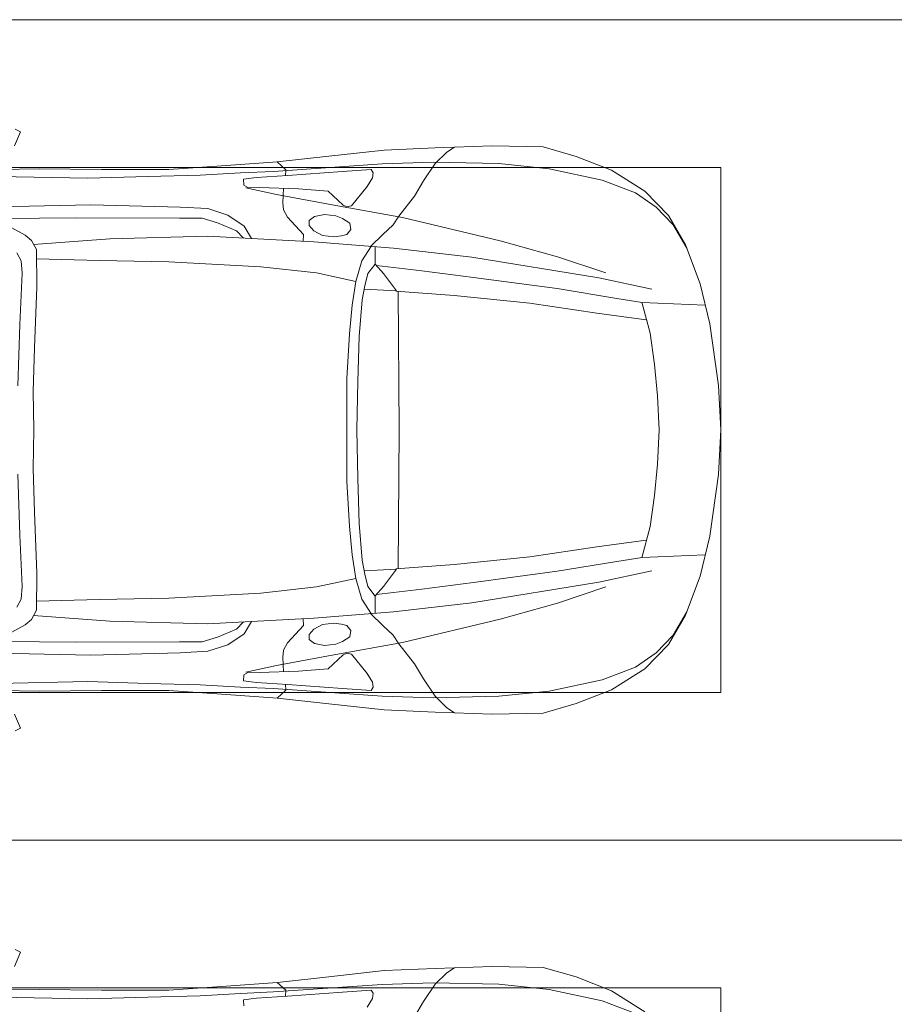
# Model space of a CAD drawing. Header units: millimetres. Extents: x -32229 to 291619, y -13689 to 125138.
# Tile 40 of 256: x -3601 to -937, y 68000 to 71000. Entities that reach past the tile are written whole.
import ezdxf

# ---------------------------------------------------------------- set-up
doc = ezdxf.new("R2010")
doc.units = ezdxf.units.MM
doc.layers.add('A-DETL-GENF-OTLN', color=7, linetype='Continuous', lineweight=18)
doc.layers.add('C-PRKG-____-OTLN', color=7, linetype='Continuous', lineweight=18)

# ---------------------------------------------------------------- blocks, each defined once
blk = doc.blocks.new('АР_Машиноместо - 4900x2400_М__5300х2500_-2211001--02 ЭМ')
at = {"layer": 'A-DETL-GENF-OTLN', "color": 253, "lineweight": 13, "true_color": 0xaaaaaa}
for p, q in [((454.5, -2423.6), (456, -2301.1)), ((2045.5, -2423.6), (2044, -2301.1)), ((603.5, -2534.3), (606.1, -2314.9)), ((1896.5, -2534.3), (1893.9, -2314.9)), ((341.2, -2366.2), (333.1, -2350.6)), ((384.4, -2347.9), (341.2, -2366.2)), ((656.7, -2380.3), (633.8, -2340.5)), ((734.3, -2368.8), (710, -2355.4)), ((772.7, -2371.5), (734.3, -2368.8)), ((929.1, -2364.1), (772.7, -2371.5)), ((1115.2, -2358.7), (929.1, -2364.1)), ((1384.8, -2358.7), (1570.9, -2364.1)), ((1570.9, -2364.1), (1727.3, -2371.5)), ((1727.3, -2371.5), (1765.7, -2368.8)), ((1765.7, -2368.8), (1790, -2355.4)), ((1843.3, -2380.3), (1866.2, -2340.5)), ((2115.6, -2347.9), (2158.8, -2366.2)), ((2158.8, -2366.2), (2166.9, -2350.6)), ((672.8, -2399.7), (656.7, -2380.3)), ((700.6, -2415.4), (672.8, -2399.7)), ((1799.4, -2415.4), (1827.2, -2399.7)), ((1827.2, -2399.7), (1843.3, -2380.3)), ((456.8, -2613.6), (454.5, -2423.6)), ((684.8, -2406.5), (667.8, -2638.3)), ((813.8, -2416.7), (700.6, -2415.4)), ((999.2, -2409.3), (813.8, -2416.7)), ((1132.7, -2404.6), (999.2, -2409.3)), ((1250, -2406.6), (1132.7, -2404.6)), ((1250, -2406.6), (1367.3, -2404.6)), ((1367.3, -2404.6), (1500.8, -2409.3)), ((1500.8, -2409.3), (1686.2, -2416.7)), ((1686.2, -2416.7), (1799.4, -2415.4)), ((1815.2, -2406.5), (1832.2, -2638.3)), ((2043.2, -2613.6), (2045.5, -2423.6)), ((604.4, -2850.8), (603.5, -2534.3)), ((1895.6, -2850.8), (1896.5, -2534.3)), ((456.1, -2818.3), (456.8, -2613.6)), ((667.8, -2638.3), (659.3, -2936)), ((1832.2, -2638.3), (1840.7, -2936)), ((2043.9, -2818.3), (2043.2, -2613.6)), ((446, -2964.8), (456.1, -2818.3)), ((2054, -2964.8), (2043.9, -2818.3)), ((604.4, -2919.4), (604.4, -2850.8)), ((1895.6, -2919.4), (1895.6, -2850.8)), ((618.7, -2966.7), (604.4, -2919.4)), ((659.3, -2936), (676.4, -3260.1)), ((1840.7, -2936), (1823.6, -3260.1)), ((1881.3, -2966.7), (1895.6, -2919.4)), ((432.8, -3149.3), (446, -2964.8)), ((643.6, -3024.6), (618.7, -2966.7)), ((1856.4, -3024.6), (1881.3, -2966.7)), ((2067.2, -3149.3), (2054, -2964.8)), ((665.1, -3046.1), (643.6, -3024.6)), ((1834.9, -3046.1), (1856.4, -3024.6)), ((485.6, -3046.1), (480.8, -3085)), ((504.5, -3046.6), (485.6, -3046.1)), ((512.2, -3061.4), (504.5, -3046.6)), ((1987.8, -3061.4), (1995.5, -3046.6)), ((1995.5, -3046.6), (2014.4, -3046.1)), ((2014.4, -3046.1), (2019.2, -3085)), ((480.8, -3085), (474.8, -3179.9)), ((510.9, -3094.6), (512.2, -3061.4)), ((1989.1, -3094.6), (1987.8, -3061.4)), ((2019.2, -3085), (2025.2, -3179.9)), ((515.3, -3213.7), (510.9, -3094.6)), ((1984.7, -3213.7), (1989.1, -3094.6)), ((415.7, -3305.9), (432.8, -3149.3)), ((456.9, -3174.2), (432.9, -3148.3)), ((2043.1, -3174.2), (2067.1, -3148.3)), ((2084.3, -3305.9), (2067.1, -3148.3)), ((475.2, -3173.5), (456.9, -3174.2)), ((558.4, -3165.4), (513.6, -3168)), ((579.5, -3167.7), (558.4, -3165.4)), ((601.7, -3179.4), (579.5, -3167.7)), ((654.5, -3228.1), (601.7, -3179.4)), ((1845.5, -3228.1), (1898.3, -3179.4)), ((1898.3, -3179.4), (1920.5, -3167.7)), ((1920.5, -3167.7), (1941.6, -3165.4)), ((1941.6, -3165.4), (1986.4, -3168)), ((2024.8, -3173.5), (2043.1, -3174.2)), ((474.8, -3179.9), (462.2, -3347.3)), ((2025.2, -3179.9), (2037.8, -3347.3)), ((522.2, -3303.2), (515.3, -3213.7)), ((674.6, -3227.6), (654.5, -3228.1)), ((1825.4, -3227.6), (1845.5, -3228.1)), ((1977.8, -3303.2), (1984.7, -3213.7)), ((599.8, -3262.3), (593.6, -3292.5)), ((612.1, -3245.7), (599.8, -3262.3)), ((626.8, -3246.1), (612.1, -3245.7)), ((643.2, -3259.9), (626.8, -3246.1)), ((657.2, -3286.3), (643.2, -3259.9)), ((676.4, -3260.1), (695.7, -3502.8)), ((1823.6, -3260.1), (1804.3, -3502.8)), ((1842.8, -3286.3), (1856.8, -3259.9)), ((1856.8, -3259.9), (1873.2, -3246.1)), ((1873.2, -3246.1), (1887.9, -3245.7)), ((1887.9, -3245.7), (1900.2, -3262.3)), ((1900.2, -3262.3), (1906.4, -3292.5)), ((593.6, -3292.5), (597.1, -3327.4)), ((661.1, -3321.2), (657.2, -3286.3)), ((1838.9, -3321.2), (1842.8, -3286.3)), ((1906.4, -3292.5), (1902.9, -3327.4)), ((397.1, -3474.2), (415.7, -3305.9)), ((564.6, -3349.7), (522.2, -3303.2)), ((597.1, -3327.4), (605.2, -3346.8)), ((658.7, -3344.5), (661.1, -3321.2)), ((1841.3, -3344.5), (1838.9, -3321.2)), ((1902.9, -3327.4), (1894.8, -3346.8)), ((1935.4, -3349.7), (1977.8, -3303.2)), ((2102.9, -3474.2), (2084.3, -3305.9)), ((462.2, -3347.3), (456.6, -3434.5)), ((569.7, -3360.7), (564.6, -3349.7)), ((605.2, -3346.8), (620, -3369.3)), ((654.1, -3360.7), (658.7, -3344.5)), ((1845.9, -3360.7), (1841.3, -3344.5)), ((1894.8, -3346.8), (1880, -3369.3)), ((1930.3, -3360.7), (1935.4, -3349.7)), ((2037.8, -3347.3), (2043.4, -3434.5)), ((508, -3422.8), (566.8, -3375.1)), ((566.8, -3375.1), (569.7, -3360.7)), ((620, -3369.3), (638.7, -3372.5)), ((638.7, -3372.5), (654.1, -3360.7)), ((1861.3, -3372.5), (1845.9, -3360.7)), ((1880, -3369.3), (1861.3, -3372.5)), ((1933.2, -3375.1), (1930.3, -3360.7)), ((1992, -3422.8), (1933.2, -3375.1)), ((811.1, -3414.8), (773, -3424.2)), ((853.3, -3407.2), (811.1, -3414.8)), ((825.6, -3512.1), (821, -3413)), ((965.3, -3397.8), (853.3, -3407.2)), ((1102.5, -3394.3), (965.3, -3397.8)), ((1250, -3391.3), (1102.5, -3394.3)), ((1250, -3391.3), (1397.5, -3394.3)), ((1397.5, -3394.3), (1534.7, -3397.8)), ((1534.7, -3397.8), (1646.7, -3407.2)), ((1646.7, -3407.2), (1688.9, -3414.8)), ((1674.4, -3512.1), (1679, -3413)), ((1688.9, -3414.8), (1727, -3424.2)), ((456.6, -3434.5), (466.2, -3441.1)), ((466.2, -3441.1), (481.5, -3439.1)), ((481.5, -3439.1), (508, -3422.8)), ((690.2, -3433.7), (654.7, -3470.4)), ((744.1, -3447.2), (691.3, -3447.2)), ((773, -3424.2), (744.1, -3447.2)), ((744.3, -3447), (773.2, -3472.4)), ((1755.7, -3447), (1726.8, -3472.4)), ((1727, -3424.2), (1755.7, -3447)), ((1755.7, -3447.2), (1808.7, -3447.2)), ((1809.8, -3433.7), (1845.3, -3470.4)), ((2018.5, -3439.1), (1992, -3422.8)), ((2033.8, -3441.1), (2018.5, -3439.1)), ((2043.4, -3434.5), (2033.8, -3441.1)), ((390.2, -3630), (397.1, -3474.2)), ((654.7, -3470.4), (624.9, -3501.2)), ((773.2, -3472.4), (825.6, -3512.1)), ((1726.8, -3472.4), (1674.4, -3512.1)), ((1845.3, -3470.4), (1875.1, -3501.2)), ((2109.8, -3630), (2102.9, -3474.2)), ((624.9, -3501.2), (598.3, -3518.6)), ((840.1, -3687.8), (826.6, -3509.6)), ((1659.9, -3687.8), (1673.4, -3509.6)), ((1875.1, -3501.2), (1901.7, -3518.6)), ((598.3, -3518.6), (537.9, -3567)), ((1250, -3520.1), (827.2, -3517.2)), ((1250, -3520.1), (1672.8, -3517.2)), ((1901.7, -3518.6), (1962.1, -3567)), ((537.9, -3567), (491.4, -3594.2)), ((1962.1, -3567), (2008.6, -3594.2)), ((491.4, -3594.2), (438.6, -3629.8)), ((2008.6, -3594.2), (2061.4, -3629.8)), ((384, -3802.9), (390.2, -3630)), ((438.6, -3629.8), (403.8, -3665.5)), ((2061.4, -3629.8), (2096.2, -3665.5)), ((2116, -3802.9), (2109.8, -3630)), ((403.8, -3665.5), (388.1, -3688.4)), ((863.9, -3917.5), (840.1, -3687.8)), ((1636.1, -3917.5), (1659.9, -3687.8)), ((2096.2, -3665.5), (2111.9, -3688.4)), ((387.4, -3958.4), (384, -3802.9)), ((2112.6, -3958.4), (2116, -3802.9)), ((893.6, -4121.6), (863.9, -3917.5)), ((1606.4, -4121.6), (1636.1, -3917.5)), ((416.4, -4059.2), (387.4, -3958.4)), ((2083.6, -4059.2), (2112.6, -3958.4)), ((458.6, -4167), (416.4, -4059.2)), ((2041.4, -4167), (2083.6, -4059.2)), ((914, -4272.5), (893.6, -4121.6)), ((1586, -4272.5), (1606.4, -4121.6)), ((522.5, -4267.9), (458.6, -4167)), ((1977.5, -4267.9), (2041.4, -4167)), ((955.5, -4283.9), (861, -4259.4)), ((1544.5, -4283.9), (1639, -4259.4)), ((596.3, -4340.6), (522.5, -4267.9)), ((861.2, -4260.3), (869.3, -4451.1)), ((1050.4, -4297.3), (955.5, -4283.9)), ((1449.6, -4297.3), (1544.5, -4283.9)), ((1638.8, -4260.3), (1630.7, -4451.1)), ((1903.7, -4340.6), (1977.5, -4267.9)), ((1146, -4306.7), (1050.4, -4297.3)), ((1250, -4312), (1146, -4306.7)), ((1250, -4312), (1354, -4306.7)), ((1354, -4306.7), (1449.6, -4297.3)), ((686, -4391.6), (596.3, -4340.6)), ((1814, -4391.6), (1903.7, -4340.6)), ((804.4, -4436.7), (686, -4391.6)), ((1695.6, -4436.7), (1814, -4391.6)), ((927, -4466.6), (804.4, -4436.7)), ((1573, -4466.6), (1695.6, -4436.7)), ((1114.6, -4493), (927, -4466.6)), ((1385.4, -4493), (1573, -4466.6)), ((1250, -4500), (1114.6, -4493)), ((1250, -4500), (1385.4, -4493))]:
    blk.add_line(p, q, dxfattribs=at)
at = {"layer": 'A-DETL-GENF-OTLN', "color": 254, "lineweight": 13, "true_color": 0xd4d4d4}
for p, q in [((483.3, -2571.4), (478, -2290)), ((570.6, -2291.4), (564.4, -2580.5)), ((1929.4, -2291.4), (1935.6, -2580.5)), ((2016.7, -2571.4), (2022, -2290)), ((728.4, -2415.7), (733.8, -2606.7)), ((1771.6, -2415.7), (1766.2, -2606.7)), ((477.8, -2754.7), (483.3, -2571.4)), ((2022.2, -2754.7), (2016.7, -2571.4)), ((564.4, -2580.5), (571.6, -2853.3)), ((733.8, -2606.7), (737.8, -2818.3)), ((1766.2, -2606.7), (1762.2, -2818.3)), ((1935.6, -2580.5), (1928.4, -2853.3)), ((473.9, -2913.7), (477.8, -2754.7)), ((2026.1, -2913.7), (2022.2, -2754.7)), ((737.8, -2818.3), (752.8, -3099)), ((1762.2, -2818.3), (1747.2, -3099)), ((571.6, -2853.3), (575.7, -2937.4)), ((1928.4, -2853.3), (1924.3, -2937.4)), ((466.3, -3036.3), (473.9, -2913.7)), ((575.7, -2937.4), (595.2, -2997.9)), ((1924.3, -2937.4), (1904.8, -2997.9)), ((2033.7, -3036.3), (2026.1, -2913.7)), ((595.2, -2997.9), (629, -3048.1)), ((1904.8, -2997.9), (1871, -3048.1)), ((462, -3136.6), (466.3, -3036.3)), ((512.5, -3053.2), (532.7, -3145.9)), ((629, -3048.1), (666.7, -3069.7)), ((1871, -3048.1), (1833.3, -3069.7)), ((1987.5, -3053.2), (1967.3, -3145.9)), ((2038, -3136.6), (2033.7, -3036.3)), ((752.8, -3099), (771.7, -3268.5)), ((1747.2, -3099), (1728.3, -3268.5)), ((439.5, -3468.5), (462, -3136.6)), ((532.7, -3145.9), (564, -3316.2)), ((1967.3, -3145.9), (1936, -3316.2)), ((2060.5, -3468.5), (2038, -3136.6)), ((771.7, -3268.5), (797.1, -3388.2)), ((1728.3, -3268.5), (1702.9, -3388.2)), ((564, -3316.2), (602.3, -3530.2)), ((1936, -3316.2), (1897.7, -3530.2)), ((797.1, -3388.2), (734.6, -3405.8)), ((870, -3377.1), (797.1, -3388.2)), ((957.1, -3368.9), (870, -3377.1)), ((1093.5, -3360.7), (957.1, -3368.9)), ((1250, -3360.7), (1093.5, -3360.7)), ((1250, -3360.7), (1406.5, -3360.7)), ((1406.5, -3360.7), (1542.9, -3368.9)), ((1542.9, -3368.9), (1630, -3377.1)), ((1630, -3377.1), (1702.9, -3388.2)), ((1702.9, -3388.2), (1765.4, -3405.8)), ((734.6, -3405.8), (688.5, -3435.5)), ((1765.4, -3405.8), (1811.5, -3435.5)), ((434.2, -3623.7), (439.5, -3468.5)), ((749.1, -3450.8), (765.5, -3589.1)), ((1750.9, -3450.8), (1734.5, -3589.1)), ((2065.8, -3623.7), (2060.5, -3468.5)), ((695.7, -3502.8), (723.2, -3741.5)), ((1804.3, -3502.8), (1776.8, -3741.5)), ((602.3, -3530.2), (673.6, -3827.1)), ((1897.7, -3530.2), (1826.4, -3827.1)), ((765.5, -3589.1), (785.7, -3746.6)), ((1734.5, -3589.1), (1714.3, -3746.6)), ((438.6, -3823.4), (434.2, -3623.7)), ((2061.4, -3823.4), (2065.8, -3623.7)), ((723.2, -3741.5), (786.9, -4128.3)), ((785.7, -3746.6), (819.4, -4000.8)), ((1714.3, -3746.6), (1680.6, -4000.8)), ((1776.8, -3741.5), (1713.1, -4128.3)), ((454.7, -3976.8), (438.6, -3823.4)), ((673.6, -3827.1), (722.7, -4001.8)), ((1826.4, -3827.1), (1777.3, -4001.8)), ((2045.3, -3976.8), (2061.4, -3823.4)), ((488.6, -4138.1), (454.7, -3976.8)), ((2011.4, -4138.1), (2045.3, -3976.8)), ((722.7, -4001.8), (771.7, -4149.8)), ((819.4, -4000.8), (849, -4182.8)), ((1680.6, -4000.8), (1651, -4182.8)), ((1777.3, -4001.8), (1728.3, -4149.8)), ((527.8, -4239.8), (488.6, -4138.1)), ((786.9, -4128.3), (821.1, -4289.8)), ((1713.1, -4128.3), (1678.9, -4289.8)), ((1972.2, -4239.8), (2011.4, -4138.1)), ((849, -4182.8), (861.2, -4260.3)), ((1651, -4182.8), (1638.8, -4260.3)), ((571.5, -4303.1), (527.8, -4239.8)), ((1928.5, -4303.1), (1972.2, -4239.8)), ((625, -4354.8), (571.5, -4303.1)), ((1875, -4354.8), (1928.5, -4303.1)), ((696.3, -4395.8), (625, -4354.8)), ((1803.7, -4395.8), (1875, -4354.8))]:
    blk.add_line(p, q, dxfattribs=at)
at = {"layer": 'C-PRKG-____-OTLN', "color": 253, "lineweight": 13, "true_color": 0xaaaaaa}
for p, q in [((0, 0), (0, -5300)), ((2500, 0), (2500, -5300)), ((450, -800), (450, -4500)), ((2050, -800), (2050, -4500)), ((450, -4500), (2050, -4500))]:
    blk.add_line(p, q, dxfattribs=at)
blk = doc.blocks.new('АР_Машиноместо - 4900x2400_М__5300х2500_-V39--02 ЭМ')
at = {"layer": 'A-DETL-GENF-OTLN', "color": 253, "lineweight": 13, "true_color": 0xaaaaaa}
for p, q in [((522.5, 4267.9), (458.6, 4167)), ((458.6, 4167), (416.4, 4059.2)), ((416.4, 4059.2), (387.4, 3958.4)), ((387.4, 3958.4), (384, 3802.9)), ((384, 3802.9), (390.2, 3630)), ((403.8, 3665.5), (388.1, 3688.4)), ((438.6, 3629.8), (403.8, 3665.5)), ((390.2, 3630), (397.1, 3474.2)), ((491.4, 3594.2), (438.6, 3629.8)), ((537.9, 3567), (491.4, 3594.2)), ((397.1, 3474.2), (415.7, 3305.9)), ((456.6, 3434.5), (466.2, 3441.1)), ((462.2, 3347.3), (456.6, 3434.5)), ((466.2, 3441.1), (481.5, 3439.1)), ((481.5, 3439.1), (508, 3422.8)), ((474.8, 3179.9), (462.2, 3347.3)), ((415.7, 3305.9), (432.8, 3149.3)), ((480.8, 3085), (474.8, 3179.9)), ((456.9, 3174.2), (432.9, 3148.3)), ((475.2, 3173.5), (456.9, 3174.2)), ((432.8, 3149.3), (446, 2964.8)), ((485.6, 3046.1), (480.8, 3085)), ((504.5, 3046.6), (485.6, 3046.1)), ((446, 2964.8), (456.1, 2818.3)), ((456.1, 2818.3), (456.8, 2613.6)), ((456.8, 2613.6), (454.5, 2423.6)), ((454.5, 2423.6), (456, 2301.1)), ((341.2, 2366.2), (333.1, 2350.6)), ((384.4, 2347.9), (341.2, 2366.2))]:
    blk.add_line(p, q, dxfattribs=at)
at = {"layer": 'A-DETL-GENF-OTLN', "color": 254, "lineweight": 13, "true_color": 0xd4d4d4}
for p, q in [((527.8, 4239.8), (488.6, 4138.1)), ((488.6, 4138.1), (454.7, 3976.8)), ((454.7, 3976.8), (438.6, 3823.4)), ((438.6, 3823.4), (434.2, 3623.7)), ((434.2, 3623.7), (439.5, 3468.5)), ((439.5, 3468.5), (462, 3136.6)), ((462, 3136.6), (466.3, 3036.3)), ((466.3, 3036.3), (473.9, 2913.7)), ((473.9, 2913.7), (477.8, 2754.7)), ((477.8, 2754.7), (483.3, 2571.4)), ((483.3, 2571.4), (478, 2290))]:
    blk.add_line(p, q, dxfattribs=at)
at = {"layer": 'C-PRKG-____-OTLN', "color": 253, "lineweight": 13, "true_color": 0xaaaaaa}
for p, q in [((0, 0), (0, 5300)), ((450, 4500), (2050, 4500)), ((450, 800), (450, 4500))]:
    blk.add_line(p, q, dxfattribs=at)
blk = doc.blocks.new('Наметкина 10_РД_АР_П_отсоединено_rvt-1--02 ЭМ')
at = {"layer": 'C-PRKG-____-OTLN', "color": 253, "lineweight": 13, "true_color": 0xaaaaaa}
for name, rotation in [('АР_Машиноместо - 4900x2400_М__5300х2500_-2211001--02 ЭМ', 90.00000000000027), ('АР_Машиноместо - 4900x2400_М__5300х2500_-V39--02 ЭМ', 269.9999999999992)]:
    blk.add_blockref(name, (-5964.7, 68500), dxfattribs=dict(at, rotation=rotation))

msp = doc.modelspace()

# ---------------------------------------------------------------- block references
at = {"lineweight": 5}
msp.add_blockref('Наметкина 10_РД_АР_П_отсоединено_rvt-1--02 ЭМ', (0, 0), dxfattribs=at)

doc.saveas('drawing.dxf')
